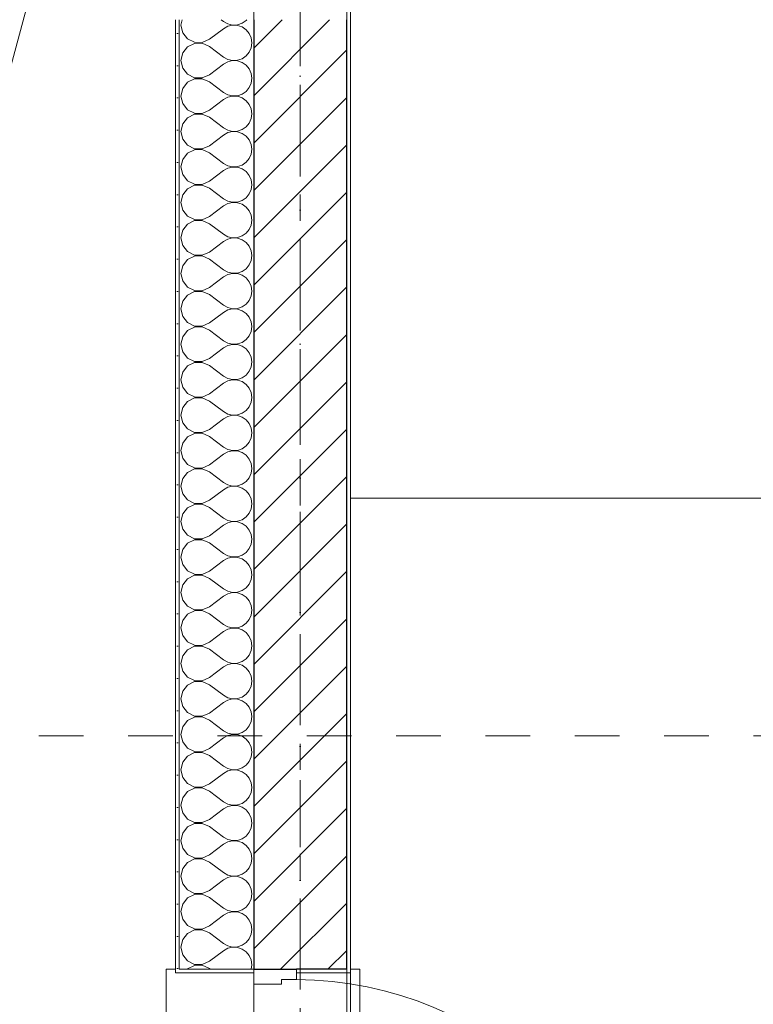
# Model space of a CAD drawing. Header units: millimetres. Extents: x -52968 to 399385, y -141133 to 110561.
# Tile 42 of 146: x 64351 to 66323, y -106487 to -103843. Entities that reach past the tile are written whole.
import ezdxf

# ---------------------------------------------------------------- set-up
doc = ezdxf.new("R2010")
doc.units = ezdxf.units.MM
for name, pattern in [('SIM-Wegliniec-21.07.2025-Parter$0$Kropki i Kreski', [360, 180, -90, 0, -90]), ('SIM-Wegliniec-21.07.2025-Parter$0$Przerywana', [240, 120, -120]), ('SIM-Wegliniec-21.07.2025-Parter$0$Przerywana długa', [390, 250, -140]), ('SIM-Wegliniec-21.07.2025-Parter$0$Przerywana podwójnie', [295, 125, -50, 70, -50]), ('SIM-Wegliniec-21.07.2025-Parter$0$SIM-Wegliniec-11.03.2025-Parter$0$Przerywana podwójnie', [295, 125, -50, 70, -50])]:
    doc.linetypes.add(name, pattern=pattern)
doc.layers.add('_xref', color=250, linetype='Continuous')
for name, color, linetype, lineweight in [('SIM-Wegliniec-21.07.2025-Parter$0$A-Przekroje_Nr_pióra__5', 250, 'Continuous', 0), ('SIM-Wegliniec-21.07.2025-Parter$0$Nowe_A-Balkony_Nr_pióra__89', 250, 'Continuous', 0), ('SIM-Wegliniec-21.07.2025-Parter$0$Nowe_A-Belki-Wieniec_Nr_pióra__69', 250, 'Continuous', 0), ('SIM-Wegliniec-21.07.2025-Parter$0$Nowe_A-Belki-Wieniec_Nr_pióra__90', 250, 'Continuous', 0), ('SIM-Wegliniec-21.07.2025-Parter$0$Nowe_A-Konstrukcja Opis_Nr_pióra__58', 250, 'Continuous', 0), ('SIM-Wegliniec-21.07.2025-Parter$0$Nowe_A-Osi_Nr_pióra__20', 250, 'Continuous', 0), ('SIM-Wegliniec-21.07.2025-Parter$0$Nowe_A-Posadzki_Nr_pióra__89', 250, 'Continuous', 0), ('SIM-Wegliniec-21.07.2025-Parter$0$Nowe_A-Płyta-Grunt_Nr_pióra__89', 250, 'Continuous', 0), ('SIM-Wegliniec-21.07.2025-Parter$0$Nowe_A-Strefy-Parter_Nr_pióra__94', 250, 'Continuous', 0), ('SIM-Wegliniec-21.07.2025-Parter$0$Nowe_A-Ściany-Zewnętrzne', 250, 'Continuous', 0), ('SIM-Wegliniec-21.07.2025-Parter$0$Nowe_A-Ściany-Zewnętrzne_Nr_pióra__174', 250, 'Continuous', 0), ('SIM-Wegliniec-21.07.2025-Parter$0$Nowe_A-Ściany-Zewnętrzne_Nr_pióra__27', 250, 'Continuous', 0), ('SIM-Wegliniec-21.07.2025-Parter$0$Nowe_A-Ściany-Zewnętrzne_Nr_pióra__47', 250, 'Continuous', 0), ('SIM-Wegliniec-21.07.2025-Parter$0$Nowe_A-Ściany-Zewnętrzne_Nr_pióra__67', 250, 'Continuous', 0), ('SIM-Wegliniec-21.07.2025-Parter$0$Nowe_Drzwi Archicad_Nr_pióra__23', 250, 'Continuous', 0), ('SIM-Wegliniec-21.07.2025-Parter$0$Nowe_Drzwi Archicad_Nr_pióra__27', 250, 'Continuous', 0), ('SIM-Wegliniec-21.07.2025-Parter$0$Nowe_Drzwi Archicad_Nr_pióra__3', 250, 'Continuous', 0), ('SIM-Wegliniec-21.07.2025-Parter$0$Nowe_Drzwi Archicad_Nr_pióra__47', 250, 'Continuous', 0), ('SIM-Wegliniec-21.07.2025-Parter$0$Nowe_SIM-Wegliniec-11.03.2025-Parter$0$Nowe_A-Osi_Nr_pióra__20_Nr_pióra__1', 250, 'Continuous', 0), ('SIM-Wegliniec-21.07.2025-Parter$0$Nowe_Znaczniki drzwi Archicada_Nr_pióra__7', 250, 'Continuous', 0)]:
    doc.layers.add(name, color=color, linetype=linetype, lineweight=lineweight)
doc.styles.add('SIM-Wegliniec-21.07.2025-Parter$0$STYL_AUTOMATYCZNY_1', font='arial.ttf')
pattern_1 = [(0, (0, 0), (0, 86.60254), [0, -50]), (0, (25, 43.3), (0, 86.60254), [0, -50])]

# ---------------------------------------------------------------- blocks, each defined once
blk = doc.blocks.new('SIM-Wegliniec-21.07.2025-Parter')
at = {"layer": 'SIM-Wegliniec-21.07.2025-Parter$0$Nowe_A-Ściany-Zewnętrzne', "linetype": 'Continuous', "lineweight": 0}
h = blk.add_hatch(dxfattribs=at)
h.set_pattern_fill('Tynk', color=256, style=0, pattern_type=2)
h.set_pattern_definition(pattern_1)
h.paths.add_polyline_path([(64780.1, -103842.6), (64770.1, -103842.6), (64770.1, -106392.6), (64780.1, -106392.6)])
h = blk.add_hatch(dxfattribs=at)
h.set_pattern_fill('Bloczki_ceramiczne', color=256, style=0, pattern_type=2)
h.set_pattern_definition([(45, (0, 0), (-63.63961, 63.63961), [])])
h.paths.add_polyline_path([(64980.1, -106392.6), (65095.1, -106392.6), (65230.1, -106392.6), (65230.1, -103842.6), (65095.1, -103842.6), (64980.1, -103842.6)])
at = {"layer": 'SIM-Wegliniec-21.07.2025-Parter$0$Nowe_A-Ściany-Zewnętrzne', "linetype": 'Continuous', "lineweight": 0, "true_color": 0x000000}
h = blk.add_hatch(dxfattribs=at)
h.set_pattern_fill('Tynk', color=18, style=0, pattern_type=2)
h.set_pattern_definition(pattern_1)
h.paths.add_polyline_path([(65230.1, -106392.6), (65240.1, -106392.6), (65240.1, -103842.6), (65230.1, -103842.6)])
h = blk.add_hatch(dxfattribs=at)
h.set_pattern_fill('Tynk', color=18, style=0, pattern_type=2)
h.set_pattern_definition(pattern_1)
h.paths.add_polyline_path([(64770.1, -106402.6), (64980.1, -106402.6), (64980.1, -106392.6), (64780.1, -106392.6), (64770.1, -106392.6)])
h = blk.add_hatch(dxfattribs=at)
h.set_pattern_fill('Tynk', color=18, style=0, pattern_type=2)
h.set_pattern_definition(pattern_1)
h.paths.add_polyline_path([(65240.1, -106392.6), (65230.1, -106392.6), (65095.1, -106392.6), (65095.1, -106402.6), (65240.1, -106402.6)])
at = {"layer": 'SIM-Wegliniec-21.07.2025-Parter$0$A-Przekroje_Nr_pióra__5', "linetype": 'SIM-Wegliniec-21.07.2025-Parter$0$Przerywana', "lineweight": 13}
blk.add_line((60083, -105766), (93169.8, -105766), dxfattribs=at)
at = {"layer": 'SIM-Wegliniec-21.07.2025-Parter$0$Nowe_A-Balkony_Nr_pióra__89', "linetype": 'Continuous', "lineweight": 13, "flags": 128}
blk.add_lwpolyline([(64980.1, -101542.6), (63270.1, -101542.6), (63270.1, -107892.6), (64980.1, -107892.6)], close=True, dxfattribs=at)
at = {"layer": 'SIM-Wegliniec-21.07.2025-Parter$0$Nowe_A-Belki-Wieniec_Nr_pióra__69', "linetype": 'SIM-Wegliniec-21.07.2025-Parter$0$Kropki i Kreski', "lineweight": 13}
blk.add_line((65105.1, -99042.6), (65105.1, -117042.6), dxfattribs=at)
at = {"layer": 'SIM-Wegliniec-21.07.2025-Parter$0$Nowe_A-Belki-Wieniec_Nr_pióra__90', "linetype": 'SIM-Wegliniec-21.07.2025-Parter$0$Przerywana długa', "lineweight": 13}
for p, q in [((64980.1, -98917.6), (64980.1, -117167.6)), ((65230.1, -99167.6), (65230.1, -108367.6))]:
    blk.add_line(p, q, dxfattribs=at)
at = {"layer": 'SIM-Wegliniec-21.07.2025-Parter$0$Nowe_A-Konstrukcja Opis_Nr_pióra__58', "linetype": 'Continuous', "lineweight": 13}
blk.add_lwpolyline([(63270.1, -107892.6), (64980.1, -101542.6)], dxfattribs=at)
at = {"layer": 'SIM-Wegliniec-21.07.2025-Parter$0$Nowe_A-Osi_Nr_pióra__20', "linetype": 'SIM-Wegliniec-21.07.2025-Parter$0$Przerywana podwójnie', "lineweight": 13}
blk.add_line((65105.1, -95582.5), (65105.1, -117792.3), dxfattribs=at)
at = {"layer": 'SIM-Wegliniec-21.07.2025-Parter$0$Nowe_A-Posadzki_Nr_pióra__89', "linetype": 'Continuous', "lineweight": 13, "flags": 128}
for points in [[(65240.1, -99177.6), (65240.1, -105127.6), (69045.1, -105127.6), (69045.1, -103292.6), (71880.1, -103292.6), (71880.1, -99177.6)], [(65240.1, -108357.6), (68405.1, -108357.6), (68405.1, -105127.6), (65240.1, -105127.6)]]:
    blk.add_lwpolyline(points, close=True, dxfattribs=at)
at = {"layer": 'SIM-Wegliniec-21.07.2025-Parter$0$Nowe_A-Płyta-Grunt_Nr_pióra__89', "linetype": 'Continuous', "lineweight": 13, "flags": 128}
blk.add_lwpolyline([(65230.1, -116917.6), (90780.1, -116917.6), (90780.1, -99167.6), (65230.1, -99167.6)], close=True, dxfattribs=at)
at = {"layer": 'SIM-Wegliniec-21.07.2025-Parter$0$Nowe_A-Strefy-Parter_Nr_pióra__94', "linetype": 'Continuous', "lineweight": 13, "flags": 128}
blk.add_lwpolyline([(68405.1, -105252.6), (67805.1, -105252.6), (67805.1, -105117.6), (69035.1, -105117.6), (69035.1, -101462.6), (65240.1, -101462.6), (65240.1, -108357.6), (68405.1, -108357.6)], close=True, dxfattribs=at)
at = {"layer": 'SIM-Wegliniec-21.07.2025-Parter$0$Nowe_A-Ściany-Zewnętrzne_Nr_pióra__174', "linetype": 'Continuous', "lineweight": 5}
for p, q in [((64788.1, -103842.6), (64784.8, -103857.1)), ((64784.8, -103857.1), (64789.4, -103877.5)), ((64861, -103895.2), (64899.1, -103866.7)), ((64892.4, -103842.6), (64899.1, -103847.6)), ((64899.1, -103847.6), (64910.6, -103854)), ((64910.6, -103860.3), (64899.1, -103866.7)), ((64910.6, -103854), (64923.4, -103857)), ((64923.4, -103857.3), (64910.6, -103860.3)), ((64923.4, -103857), (64936.5, -103856.3)), ((64936.5, -103858), (64923.4, -103857.3)), ((64936.5, -103856.3), (64949, -103852.1)), ((64949, -103862.2), (64936.5, -103858)), ((64949, -103852.1), (64959.8, -103844.7)), ((64959.8, -103869.6), (64949, -103862.2)), ((64959.8, -103844.7), (64961.5, -103842.6)), ((64789.4, -103877.5), (64802.3, -103894)), ((64802.3, -103894), (64821, -103903.4)), ((64968.2, -103879.7), (64959.8, -103869.6)), ((64973.5, -103891.7), (64968.2, -103879.7)), ((64975.3, -103904.8), (64973.5, -103891.7)), ((64802.3, -103915.5), (64789.4, -103932)), ((64821, -103906.2), (64802.3, -103915.5)), ((64821, -103903.4), (64841.9, -103903.8)), ((64841.9, -103905.7), (64821, -103906.2)), ((64841.9, -103903.8), (64861, -103895.2)), ((64861, -103914.3), (64841.9, -103905.7)), ((64861, -103914.3), (64899.1, -103942.9)), ((64968.2, -103929.8), (64973.5, -103917.8)), ((64973.5, -103917.8), (64975.3, -103904.8)), ((64789.4, -103932), (64784.8, -103952.4)), ((64899.1, -103942.9), (64910.6, -103949.2)), ((64936.5, -103951.6), (64949, -103947.4)), ((64949, -103947.4), (64959.8, -103939.9)), ((64959.8, -103939.9), (64968.2, -103929.8)), ((64784.8, -103952.4), (64789.4, -103972.8)), ((64789.4, -103972.8), (64802.3, -103989.3)), ((64861, -103990.5), (64899.1, -103961.9)), ((64910.6, -103955.5), (64899.1, -103961.9)), ((64910.6, -103949.2), (64923.4, -103952.2)), ((64923.4, -103952.6), (64910.6, -103955.5)), ((64923.4, -103952.2), (64936.5, -103951.6)), ((64936.5, -103953.2), (64923.4, -103952.6)), ((64949, -103957.4), (64936.5, -103953.2)), ((64959.8, -103964.8), (64949, -103957.4)), ((64968.2, -103975), (64959.8, -103964.8)), ((64802.3, -103989.3), (64821, -103998.6)), ((64821, -103998.6), (64841.9, -103999)), ((64841.9, -103999), (64861, -103990.5)), ((64973.5, -103987), (64968.2, -103975)), ((64975.3, -104000), (64973.5, -103987)), ((64973.5, -104013), (64975.3, -104000)), ((64802.3, -104010.7), (64789.4, -104027.2)), ((64821, -104001.4), (64802.3, -104010.7)), ((64841.9, -104001), (64821, -104001.4)), ((64861, -104009.5), (64841.9, -104001)), ((64861, -104009.5), (64899.1, -104038.1)), ((64959.8, -104035.2), (64968.2, -104025)), ((64968.2, -104025), (64973.5, -104013)), ((64789.4, -104027.2), (64784.8, -104047.6)), ((64784.8, -104047.6), (64789.4, -104068)), ((64899.1, -104038.1), (64910.6, -104044.5)), ((64910.6, -104050.8), (64899.1, -104057.1)), ((64910.6, -104044.5), (64923.4, -104047.4)), ((64923.4, -104047.8), (64910.6, -104050.8)), ((64923.4, -104047.4), (64936.5, -104046.8)), ((64936.5, -104048.4), (64923.4, -104047.8)), ((64936.5, -104046.8), (64949, -104042.6)), ((64949, -104052.6), (64936.5, -104048.4)), ((64949, -104042.6), (64959.8, -104035.2)), ((64959.8, -104060.1), (64949, -104052.6)), ((64789.4, -104068), (64802.3, -104084.5)), ((64861, -104085.7), (64899.1, -104057.1)), ((64968.2, -104070.2), (64959.8, -104060.1)), ((64973.5, -104082.2), (64968.2, -104070.2)), ((64802.3, -104106), (64789.4, -104122.5)), ((64802.3, -104084.5), (64821, -104093.8)), ((64821, -104096.6), (64802.3, -104106)), ((64821, -104093.8), (64841.9, -104094.3)), ((64841.9, -104096.2), (64821, -104096.6)), ((64841.9, -104094.3), (64861, -104085.7)), ((64861, -104104.8), (64841.9, -104096.2)), ((64861, -104104.8), (64899.1, -104133.3)), ((64975.3, -104095.2), (64973.5, -104082.2)), ((64973.5, -104108.3), (64975.3, -104095.2)), ((64789.4, -104122.5), (64784.8, -104142.9)), ((64949, -104137.8), (64959.8, -104130.4)), ((64959.8, -104130.4), (64968.2, -104120.3)), ((64968.2, -104120.3), (64973.5, -104108.3)), ((64784.8, -104142.9), (64789.4, -104163.3)), ((64861, -104181), (64899.1, -104152.4)), ((64899.1, -104133.3), (64910.6, -104139.7)), ((64910.6, -104146), (64899.1, -104152.4)), ((64910.6, -104139.7), (64923.4, -104142.7)), ((64923.4, -104143), (64910.6, -104146)), ((64923.4, -104142.7), (64936.5, -104142)), ((64936.5, -104143.7), (64923.4, -104143)), ((64936.5, -104142), (64949, -104137.8)), ((64949, -104147.9), (64936.5, -104143.7)), ((64959.8, -104155.3), (64949, -104147.9)), ((64968.2, -104165.4), (64959.8, -104155.3)), ((64789.4, -104163.3), (64802.3, -104179.7)), ((64802.3, -104179.7), (64821, -104189.1)), ((64841.9, -104189.5), (64861, -104181)), ((64973.5, -104177.5), (64968.2, -104165.4)), ((64975.3, -104190.5), (64973.5, -104177.5)), ((64802.3, -104201.2), (64789.4, -104217.7)), ((64821, -104191.9), (64802.3, -104201.2)), ((64821, -104189.1), (64841.9, -104189.5)), ((64841.9, -104191.4), (64821, -104191.9)), ((64861, -104200), (64841.9, -104191.4)), ((64861, -104200), (64899.1, -104228.6)), ((64968.2, -104215.5), (64973.5, -104203.5)), ((64973.5, -104203.5), (64975.3, -104190.5)), ((64789.4, -104217.7), (64784.8, -104238.1)), ((64784.8, -104238.1), (64789.4, -104258.5)), ((64899.1, -104228.6), (64910.6, -104234.9)), ((64910.6, -104234.9), (64923.4, -104237.9)), ((64923.4, -104238.3), (64910.6, -104241.3)), ((64923.4, -104237.9), (64936.5, -104237.3)), ((64936.5, -104238.9), (64923.4, -104238.3)), ((64936.5, -104237.3), (64949, -104233.1)), ((64949, -104233.1), (64959.8, -104225.6)), ((64959.8, -104225.6), (64968.2, -104215.5)), ((64789.4, -104258.5), (64802.3, -104275)), ((64861, -104276.2), (64899.1, -104247.6)), ((64910.6, -104241.3), (64899.1, -104247.6)), ((64949, -104243.1), (64936.5, -104238.9)), ((64959.8, -104250.6), (64949, -104243.1)), ((64968.2, -104260.7), (64959.8, -104250.6)), ((64973.5, -104272.7), (64968.2, -104260.7)), ((64802.3, -104275), (64821, -104284.3)), ((64821, -104287.1), (64802.3, -104296.5)), ((64821, -104284.3), (64841.9, -104284.8)), ((64841.9, -104286.7), (64821, -104287.1)), ((64841.9, -104284.8), (64861, -104276.2)), ((64861, -104295.2), (64841.9, -104286.7)), ((64975.3, -104285.7), (64973.5, -104272.7)), ((64973.5, -104298.7), (64975.3, -104285.7)), ((64789.4, -104312.9), (64784.8, -104333.3)), ((64802.3, -104296.5), (64789.4, -104312.9)), ((64861, -104295.2), (64899.1, -104323.8)), ((64959.8, -104320.9), (64968.2, -104310.7)), ((64968.2, -104310.7), (64973.5, -104298.7)), ((64784.8, -104333.3), (64789.4, -104353.7)), ((64861, -104371.4), (64899.1, -104342.9)), ((64899.1, -104323.8), (64910.6, -104330.2)), ((64910.6, -104336.5), (64899.1, -104342.9)), ((64910.6, -104330.2), (64923.4, -104333.1)), ((64923.4, -104333.5), (64910.6, -104336.5)), ((64923.4, -104333.1), (64936.5, -104332.5)), ((64936.5, -104334.2), (64923.4, -104333.5)), ((64936.5, -104332.5), (64949, -104328.3)), ((64949, -104338.4), (64936.5, -104334.2)), ((64949, -104328.3), (64959.8, -104320.9)), ((64959.8, -104345.8), (64949, -104338.4)), ((64789.4, -104353.7), (64802.3, -104370.2)), ((64802.3, -104370.2), (64821, -104379.6)), ((64968.2, -104355.9), (64959.8, -104345.8)), ((64973.5, -104367.9), (64968.2, -104355.9)), ((64975.3, -104381), (64973.5, -104367.9)), ((64802.3, -104391.7), (64789.4, -104408.2)), ((64821, -104382.3), (64802.3, -104391.7)), ((64821, -104379.6), (64841.9, -104380)), ((64841.9, -104381.9), (64821, -104382.3)), ((64841.9, -104380), (64861, -104371.4)), ((64861, -104390.5), (64841.9, -104381.9)), ((64861, -104390.5), (64899.1, -104419)), ((64968.2, -104406), (64973.5, -104394)), ((64973.5, -104394), (64975.3, -104381)), ((64789.4, -104408.2), (64784.8, -104428.6)), ((64899.1, -104419), (64910.6, -104425.4)), ((64936.5, -104427.7), (64949, -104423.5)), ((64949, -104423.5), (64959.8, -104416.1)), ((64959.8, -104416.1), (64968.2, -104406)), ((64784.8, -104428.6), (64789.4, -104449)), ((64789.4, -104449), (64802.3, -104465.4)), ((64861, -104466.7), (64899.1, -104438.1)), ((64910.6, -104431.7), (64899.1, -104438.1)), ((64910.6, -104425.4), (64923.4, -104428.4)), ((64923.4, -104428.8), (64910.6, -104431.7)), ((64923.4, -104428.4), (64936.5, -104427.7)), ((64936.5, -104429.4), (64923.4, -104428.8)), ((64949, -104433.6), (64936.5, -104429.4)), ((64959.8, -104441), (64949, -104433.6)), ((64968.2, -104451.2), (64959.8, -104441)), ((64802.3, -104465.4), (64821, -104474.8)), ((64821, -104474.8), (64841.9, -104475.2)), ((64841.9, -104475.2), (64861, -104466.7)), ((64973.5, -104463.2), (64968.2, -104451.2)), ((64975.3, -104476.2), (64973.5, -104463.2)), ((64973.5, -104489.2), (64975.3, -104476.2)), ((64802.3, -104486.9), (64789.4, -104503.4)), ((64821, -104477.6), (64802.3, -104486.9)), ((64841.9, -104477.1), (64821, -104477.6)), ((64861, -104485.7), (64841.9, -104477.1)), ((64861, -104485.7), (64899.1, -104514.3)), ((64959.8, -104511.3), (64968.2, -104501.2)), ((64968.2, -104501.2), (64973.5, -104489.2)), ((64789.4, -104503.4), (64784.8, -104523.8)), ((64784.8, -104523.8), (64789.4, -104544.2)), ((64899.1, -104514.3), (64910.6, -104520.6)), ((64910.6, -104527), (64899.1, -104533.3)), ((64910.6, -104520.6), (64923.4, -104523.6)), ((64923.4, -104524), (64910.6, -104527)), ((64923.4, -104523.6), (64936.5, -104523)), ((64936.5, -104524.6), (64923.4, -104524)), ((64936.5, -104523), (64949, -104518.8)), ((64949, -104528.8), (64936.5, -104524.6)), ((64949, -104518.8), (64959.8, -104511.3)), ((64959.8, -104536.3), (64949, -104528.8)), ((64789.4, -104544.2), (64802.3, -104560.7)), ((64861, -104561.9), (64899.1, -104533.3)), ((64968.2, -104546.4), (64959.8, -104536.3)), ((64973.5, -104558.4), (64968.2, -104546.4)), ((64802.3, -104582.2), (64789.4, -104598.6)), ((64802.3, -104560.7), (64821, -104570)), ((64821, -104572.8), (64802.3, -104582.2)), ((64821, -104570), (64841.9, -104570.5)), ((64841.9, -104572.4), (64821, -104572.8)), ((64841.9, -104570.5), (64861, -104561.9)), ((64861, -104581), (64841.9, -104572.4)), ((64861, -104581), (64899.1, -104609.5)), ((64975.3, -104571.4), (64973.5, -104558.4)), ((64973.5, -104584.4), (64975.3, -104571.4)), ((64789.4, -104598.6), (64784.8, -104619)), ((64949, -104614), (64959.8, -104606.6)), ((64959.8, -104606.6), (64968.2, -104596.5)), ((64968.2, -104596.5), (64973.5, -104584.4)), ((64784.8, -104619), (64789.4, -104639.5)), ((64861, -104657.1), (64899.1, -104628.6)), ((64899.1, -104609.5), (64910.6, -104615.9)), ((64910.6, -104622.2), (64899.1, -104628.6)), ((64910.6, -104615.9), (64923.4, -104618.9)), ((64923.4, -104619.2), (64910.6, -104622.2)), ((64923.4, -104618.9), (64936.5, -104618.2)), ((64936.5, -104619.9), (64923.4, -104619.2)), ((64936.5, -104618.2), (64949, -104614)), ((64949, -104624.1), (64936.5, -104619.9)), ((64959.8, -104631.5), (64949, -104624.1)), ((64968.2, -104641.6), (64959.8, -104631.5)), ((64789.4, -104639.5), (64802.3, -104655.9)), ((64802.3, -104655.9), (64821, -104665.3)), ((64841.9, -104665.7), (64861, -104657.1)), ((64973.5, -104653.7), (64968.2, -104641.6)), ((64975.3, -104666.7), (64973.5, -104653.7)), ((64802.3, -104677.4), (64789.4, -104693.9)), ((64821, -104668.1), (64802.3, -104677.4)), ((64821, -104665.3), (64841.9, -104665.7)), ((64841.9, -104667.6), (64821, -104668.1)), ((64861, -104676.2), (64841.9, -104667.6)), ((64861, -104676.2), (64899.1, -104704.8)), ((64968.2, -104691.7), (64973.5, -104679.7)), ((64973.5, -104679.7), (64975.3, -104666.7)), ((64789.4, -104693.9), (64784.8, -104714.3)), ((64784.8, -104714.3), (64789.4, -104734.7)), ((64899.1, -104704.8), (64910.6, -104711.1)), ((64910.6, -104711.1), (64923.4, -104714.1)), ((64923.4, -104714.5), (64910.6, -104717.5)), ((64923.4, -104714.1), (64936.5, -104713.5)), ((64936.5, -104715.1), (64923.4, -104714.5)), ((64936.5, -104713.5), (64949, -104709.3)), ((64949, -104709.3), (64959.8, -104701.8)), ((64959.8, -104701.8), (64968.2, -104691.7)), ((64789.4, -104734.7), (64802.3, -104751.2)), ((64861, -104752.4), (64899.1, -104723.8)), ((64910.6, -104717.5), (64899.1, -104723.8)), ((64949, -104719.3), (64936.5, -104715.1)), ((64959.8, -104726.8), (64949, -104719.3)), ((64968.2, -104736.9), (64959.8, -104726.8)), ((64973.5, -104748.9), (64968.2, -104736.9)), ((64802.3, -104751.2), (64821, -104760.5)), ((64821, -104763.3), (64802.3, -104772.6)), ((64821, -104760.5), (64841.9, -104760.9)), ((64841.9, -104762.9), (64821, -104763.3)), ((64841.9, -104760.9), (64861, -104752.4)), ((64861, -104771.4), (64841.9, -104762.9)), ((64975.3, -104761.9), (64973.5, -104748.9)), ((64973.5, -104774.9), (64975.3, -104761.9)), ((64789.4, -104789.1), (64784.8, -104809.5)), ((64802.3, -104772.6), (64789.4, -104789.1)), ((64861, -104771.4), (64899.1, -104800)), ((64959.8, -104797.1), (64968.2, -104786.9)), ((64968.2, -104786.9), (64973.5, -104774.9)), ((64784.8, -104809.5), (64789.4, -104829.9)), ((64861, -104847.6), (64899.1, -104819)), ((64899.1, -104800), (64910.6, -104806.4)), ((64910.6, -104812.7), (64899.1, -104819)), ((64910.6, -104806.4), (64923.4, -104809.3)), ((64923.4, -104809.7), (64910.6, -104812.7)), ((64923.4, -104809.3), (64936.5, -104808.7)), ((64936.5, -104810.4), (64923.4, -104809.7)), ((64936.5, -104808.7), (64949, -104804.5)), ((64949, -104814.6), (64936.5, -104810.4)), ((64949, -104804.5), (64959.8, -104797.1)), ((64959.8, -104822), (64949, -104814.6)), ((64789.4, -104829.9), (64802.3, -104846.4)), ((64802.3, -104846.4), (64821, -104855.8)), ((64968.2, -104832.1), (64959.8, -104822)), ((64973.5, -104844.1), (64968.2, -104832.1)), ((64975.3, -104857.1), (64973.5, -104844.1)), ((64802.3, -104867.9), (64789.4, -104884.4)), ((64821, -104858.5), (64802.3, -104867.9)), ((64821, -104855.8), (64841.9, -104856.2)), ((64841.9, -104858.1), (64821, -104858.5)), ((64841.9, -104856.2), (64861, -104847.6)), ((64861, -104866.7), (64841.9, -104858.1)), ((64861, -104866.7), (64899.1, -104895.2)), ((64968.2, -104882.2), (64973.5, -104870.2)), ((64973.5, -104870.2), (64975.3, -104857.1)), ((64789.4, -104884.4), (64784.8, -104904.8)), ((64899.1, -104895.2), (64910.6, -104901.6)), ((64949, -104899.7), (64959.8, -104892.3)), ((64959.8, -104892.3), (64968.2, -104882.2)), ((64784.8, -104904.8), (64789.4, -104925.2)), ((64789.4, -104925.2), (64802.3, -104941.6)), ((64861, -104942.9), (64899.1, -104914.3)), ((64910.6, -104907.9), (64899.1, -104914.3)), ((64910.6, -104901.6), (64923.4, -104904.6)), ((64923.4, -104905), (64910.6, -104907.9)), ((64923.4, -104904.6), (64936.5, -104903.9)), ((64936.5, -104905.6), (64923.4, -104905)), ((64936.5, -104903.9), (64949, -104899.7)), ((64949, -104909.8), (64936.5, -104905.6)), ((64959.8, -104917.2), (64949, -104909.8)), ((64968.2, -104927.3), (64959.8, -104917.2)), ((64802.3, -104941.6), (64821, -104951)), ((64821, -104951), (64841.9, -104951.4)), ((64841.9, -104951.4), (64861, -104942.9)), ((64973.5, -104939.4), (64968.2, -104927.3)), ((64975.3, -104952.4), (64973.5, -104939.4)), ((64973.5, -104965.4), (64975.3, -104952.4)), ((64802.3, -104963.1), (64789.4, -104979.6)), ((64821, -104953.8), (64802.3, -104963.1)), ((64841.9, -104953.3), (64821, -104953.8)), ((64861, -104961.9), (64841.9, -104953.3)), ((64861, -104961.9), (64899.1, -104990.5)), ((64959.8, -104987.5), (64968.2, -104977.4)), ((64968.2, -104977.4), (64973.5, -104965.4)), ((64789.4, -104979.6), (64784.8, -105000)), ((64784.8, -105000), (64789.4, -105020.4)), ((64899.1, -104990.5), (64910.6, -104996.8)), ((64910.6, -105003.2), (64899.1, -105009.5)), ((64910.6, -104996.8), (64923.4, -104999.8)), ((64923.4, -105000.2), (64910.6, -105003.2)), ((64923.4, -104999.8), (64936.5, -104999.2)), ((64936.5, -105000.8), (64923.4, -105000.2)), ((64936.5, -104999.2), (64949, -104995)), ((64949, -105005), (64936.5, -105000.8)), ((64949, -104995), (64959.8, -104987.5)), ((64959.8, -105012.5), (64949, -105005)), ((64789.4, -105020.4), (64802.3, -105036.9)), ((64861, -105038.1), (64899.1, -105009.5)), ((64968.2, -105022.6), (64959.8, -105012.5)), ((64973.5, -105034.6), (64968.2, -105022.6)), ((64802.3, -105036.9), (64821, -105046.2)), ((64821, -105049), (64802.3, -105058.4)), ((64821, -105046.2), (64841.9, -105046.7)), ((64841.9, -105048.6), (64821, -105049)), ((64841.9, -105046.7), (64861, -105038.1)), ((64861, -105057.1), (64841.9, -105048.6)), ((64861, -105057.1), (64899.1, -105085.7)), ((64975.3, -105047.6), (64973.5, -105034.6)), ((64973.5, -105060.6), (64975.3, -105047.6)), ((64789.4, -105074.8), (64784.8, -105095.2)), ((64802.3, -105058.4), (64789.4, -105074.8)), ((64949, -105090.2), (64959.8, -105082.8)), ((64959.8, -105082.8), (64968.2, -105072.7)), ((64968.2, -105072.7), (64973.5, -105060.6)), ((64784.8, -105095.2), (64789.4, -105115.6)), ((64861, -105133.3), (64899.1, -105104.8)), ((64899.1, -105085.7), (64910.6, -105092.1)), ((64910.6, -105098.4), (64899.1, -105104.8)), ((64910.6, -105092.1), (64923.4, -105095)), ((64923.4, -105095.4), (64910.6, -105098.4)), ((64923.4, -105095), (64936.5, -105094.4)), ((64936.5, -105096.1), (64923.4, -105095.4)), ((64936.5, -105094.4), (64949, -105090.2)), ((64949, -105100.3), (64936.5, -105096.1)), ((64959.8, -105107.7), (64949, -105100.3)), ((64968.2, -105117.8), (64959.8, -105107.7)), ((64789.4, -105115.6), (64802.3, -105132.1)), ((64802.3, -105132.1), (64821, -105141.5)), ((64841.9, -105141.9), (64861, -105133.3)), ((64973.5, -105129.8), (64968.2, -105117.8)), ((64975.3, -105142.9), (64973.5, -105129.8)), ((64802.3, -105153.6), (64789.4, -105170.1)), ((64821, -105144.2), (64802.3, -105153.6)), ((64821, -105141.5), (64841.9, -105141.9)), ((64841.9, -105143.8), (64821, -105144.2)), ((64861, -105152.4), (64841.9, -105143.8)), ((64861, -105152.4), (64899.1, -105181)), ((64968.2, -105167.9), (64973.5, -105155.9)), ((64973.5, -105155.9), (64975.3, -105142.9)), ((64789.4, -105170.1), (64784.8, -105190.5)), ((64784.8, -105190.5), (64789.4, -105210.9)), ((64899.1, -105181), (64910.6, -105187.3)), ((64910.6, -105187.3), (64923.4, -105190.3)), ((64923.4, -105190.3), (64936.5, -105189.6)), ((64936.5, -105189.6), (64949, -105185.4)), ((64949, -105185.4), (64959.8, -105178)), ((64959.8, -105178), (64968.2, -105167.9)), ((64789.4, -105210.9), (64802.3, -105227.4)), ((64861, -105228.6), (64899.1, -105200)), ((64910.6, -105193.6), (64899.1, -105200)), ((64923.4, -105190.7), (64910.6, -105193.6)), ((64936.5, -105191.3), (64923.4, -105190.7)), ((64949, -105195.5), (64936.5, -105191.3)), ((64959.8, -105202.9), (64949, -105195.5)), ((64968.2, -105213.1), (64959.8, -105202.9)), ((64973.5, -105225.1), (64968.2, -105213.1)), ((64802.3, -105227.4), (64821, -105236.7)), ((64821, -105239.5), (64802.3, -105248.8)), ((64821, -105236.7), (64841.9, -105237.1)), ((64841.9, -105239.1), (64821, -105239.5)), ((64841.9, -105237.1), (64861, -105228.6)), ((64861, -105247.6), (64841.9, -105239.1)), ((64975.3, -105238.1), (64973.5, -105225.1)), ((64973.5, -105251.1), (64975.3, -105238.1)), ((64789.4, -105265.3), (64784.8, -105285.7)), ((64802.3, -105248.8), (64789.4, -105265.3)), ((64861, -105247.6), (64899.1, -105276.2)), ((64959.8, -105273.2), (64968.2, -105263.1)), ((64968.2, -105263.1), (64973.5, -105251.1)), ((64784.8, -105285.7), (64789.4, -105306.1)), ((64861, -105323.8), (64899.1, -105295.2)), ((64899.1, -105276.2), (64910.6, -105282.5)), ((64910.6, -105288.9), (64899.1, -105295.2)), ((64910.6, -105282.5), (64923.4, -105285.5)), ((64923.4, -105285.9), (64910.6, -105288.9)), ((64923.4, -105285.5), (64936.5, -105284.9)), ((64936.5, -105286.5), (64923.4, -105285.9)), ((64936.5, -105284.9), (64949, -105280.7)), ((64949, -105290.7), (64936.5, -105286.5)), ((64949, -105280.7), (64959.8, -105273.2)), ((64959.8, -105298.2), (64949, -105290.7)), ((64789.4, -105306.1), (64802.3, -105322.6)), ((64802.3, -105322.6), (64821, -105331.9)), ((64968.2, -105308.3), (64959.8, -105298.2)), ((64973.5, -105320.3), (64968.2, -105308.3)), ((64975.3, -105333.3), (64973.5, -105320.3)), ((64802.3, -105344.1), (64789.4, -105360.5)), ((64821, -105334.7), (64802.3, -105344.1)), ((64821, -105331.9), (64841.9, -105332.4)), ((64841.9, -105334.3), (64821, -105334.7)), ((64841.9, -105332.4), (64861, -105323.8)), ((64861, -105342.9), (64841.9, -105334.3)), ((64861, -105342.9), (64899.1, -105371.4)), ((64968.2, -105358.4), (64973.5, -105346.3)), ((64973.5, -105346.3), (64975.3, -105333.3)), ((64789.4, -105360.5), (64784.8, -105381)), ((64899.1, -105371.4), (64910.6, -105377.8)), ((64949, -105375.9), (64959.8, -105368.5)), ((64959.8, -105368.5), (64968.2, -105358.4)), ((64784.8, -105381), (64789.4, -105401.4)), ((64789.4, -105401.4), (64802.3, -105417.8)), ((64861, -105419), (64899.1, -105390.5)), ((64910.6, -105384.1), (64899.1, -105390.5)), ((64910.6, -105377.8), (64923.4, -105380.8)), ((64923.4, -105381.1), (64910.6, -105384.1)), ((64923.4, -105380.8), (64936.5, -105380.1)), ((64936.5, -105381.8), (64923.4, -105381.1)), ((64936.5, -105380.1), (64949, -105375.9)), ((64949, -105386), (64936.5, -105381.8)), ((64959.8, -105393.4), (64949, -105386)), ((64968.2, -105403.5), (64959.8, -105393.4)), ((64802.3, -105417.8), (64821, -105427.2)), ((64821, -105427.2), (64841.9, -105427.6)), ((64841.9, -105427.6), (64861, -105419)), ((64973.5, -105415.6), (64968.2, -105403.5)), ((64975.3, -105428.6), (64973.5, -105415.6)), ((64802.3, -105439.3), (64789.4, -105455.8)), ((64821, -105430), (64802.3, -105439.3)), ((64841.9, -105429.5), (64821, -105430)), ((64861, -105438.1), (64841.9, -105429.5)), ((64861, -105438.1), (64899.1, -105466.7)), ((64959.8, -105463.7), (64968.2, -105453.6)), ((64968.2, -105453.6), (64973.5, -105441.6)), ((64973.5, -105441.6), (64975.3, -105428.6)), ((64789.4, -105455.8), (64784.8, -105476.2)), ((64784.8, -105476.2), (64789.4, -105496.6)), ((64899.1, -105466.7), (64910.6, -105473)), ((64910.6, -105479.4), (64899.1, -105485.7)), ((64910.6, -105473), (64923.4, -105476)), ((64923.4, -105476.4), (64910.6, -105479.4)), ((64923.4, -105476), (64936.5, -105475.4)), ((64936.5, -105477), (64923.4, -105476.4)), ((64936.5, -105475.4), (64949, -105471.2)), ((64949, -105481.2), (64936.5, -105477)), ((64949, -105471.2), (64959.8, -105463.7)), ((64959.8, -105488.7), (64949, -105481.2)), ((64789.4, -105496.6), (64802.3, -105513.1)), ((64861, -105514.3), (64899.1, -105485.7)), ((64968.2, -105498.8), (64959.8, -105488.7)), ((64973.5, -105510.8), (64968.2, -105498.8)), ((64802.3, -105513.1), (64821, -105522.4)), ((64821, -105525.2), (64802.3, -105534.6)), ((64821, -105522.4), (64841.9, -105522.9)), ((64841.9, -105524.8), (64821, -105525.2)), ((64841.9, -105522.9), (64861, -105514.3)), ((64861, -105533.3), (64841.9, -105524.8)), ((64861, -105533.3), (64899.1, -105561.9)), ((64975.3, -105523.8), (64973.5, -105510.8)), ((64973.5, -105536.8), (64975.3, -105523.8)), ((64789.4, -105551), (64784.8, -105571.4)), ((64802.3, -105534.6), (64789.4, -105551)), ((64949, -105566.4), (64959.8, -105559)), ((64959.8, -105559), (64968.2, -105548.8)), ((64968.2, -105548.8), (64973.5, -105536.8)), ((64784.8, -105571.4), (64789.4, -105591.8)), ((64861, -105609.5), (64899.1, -105581)), ((64899.1, -105561.9), (64910.6, -105568.3)), ((64910.6, -105574.6), (64899.1, -105581)), ((64910.6, -105568.3), (64923.4, -105571.2)), ((64923.4, -105571.6), (64910.6, -105574.6)), ((64923.4, -105571.2), (64936.5, -105570.6)), ((64936.5, -105572.3), (64923.4, -105571.6)), ((64936.5, -105570.6), (64949, -105566.4)), ((64949, -105576.5), (64936.5, -105572.3)), ((64959.8, -105583.9), (64949, -105576.5)), ((64968.2, -105594), (64959.8, -105583.9)), ((64789.4, -105591.8), (64802.3, -105608.3)), ((64802.3, -105608.3), (64821, -105617.7)), ((64841.9, -105618.1), (64861, -105609.5)), ((64973.5, -105606), (64968.2, -105594)), ((64975.3, -105619), (64973.5, -105606)), ((64802.3, -105629.8), (64789.4, -105646.3)), ((64821, -105620.4), (64802.3, -105629.8)), ((64821, -105617.7), (64841.9, -105618.1)), ((64841.9, -105620), (64821, -105620.4)), ((64861, -105628.6), (64841.9, -105620)), ((64861, -105628.6), (64899.1, -105657.1)), ((64968.2, -105644.1), (64973.5, -105632.1)), ((64973.5, -105632.1), (64975.3, -105619)), ((64789.4, -105646.3), (64784.8, -105666.7)), ((64899.1, -105657.1), (64910.6, -105663.5)), ((64910.6, -105663.5), (64923.4, -105666.5)), ((64923.4, -105666.5), (64936.5, -105665.8)), ((64936.5, -105665.8), (64949, -105661.6)), ((64949, -105661.6), (64959.8, -105654.2)), ((64959.8, -105654.2), (64968.2, -105644.1)), ((64784.8, -105666.7), (64789.4, -105687.1)), ((64789.4, -105687.1), (64802.3, -105703.5)), ((64861, -105704.8), (64899.1, -105676.2)), ((64910.6, -105669.8), (64899.1, -105676.2)), ((64923.4, -105666.9), (64910.6, -105669.8)), ((64936.5, -105667.5), (64923.4, -105666.9)), ((64949, -105671.7), (64936.5, -105667.5)), ((64959.8, -105679.1), (64949, -105671.7)), ((64968.2, -105689.3), (64959.8, -105679.1)), ((64973.5, -105701.3), (64968.2, -105689.3)), ((64802.3, -105703.5), (64821, -105712.9)), ((64821, -105715.7), (64802.3, -105725)), ((64821, -105712.9), (64841.9, -105713.3)), ((64841.9, -105715.2), (64821, -105715.7)), ((64841.9, -105713.3), (64861, -105704.8)), ((64861, -105723.8), (64841.9, -105715.2)), ((64975.3, -105714.3), (64973.5, -105701.3)), ((64973.5, -105727.3), (64975.3, -105714.3)), ((64789.4, -105741.5), (64784.8, -105761.9)), ((64802.3, -105725), (64789.4, -105741.5)), ((64861, -105723.8), (64899.1, -105752.4)), ((64959.8, -105749.4), (64968.2, -105739.3)), ((64968.2, -105739.3), (64973.5, -105727.3)), ((64784.8, -105761.9), (64789.4, -105782.3)), ((64861, -105800), (64899.1, -105771.4)), ((64899.1, -105752.4), (64910.6, -105758.7)), ((64910.6, -105765.1), (64899.1, -105771.4)), ((64910.6, -105758.7), (64923.4, -105761.7)), ((64923.4, -105762.1), (64910.6, -105765.1)), ((64923.4, -105761.7), (64936.5, -105761.1)), ((64936.5, -105762.7), (64923.4, -105762.1)), ((64936.5, -105761.1), (64949, -105756.9)), ((64949, -105766.9), (64936.5, -105762.7)), ((64949, -105756.9), (64959.8, -105749.4)), ((64959.8, -105774.4), (64949, -105766.9)), ((64789.4, -105782.3), (64802.3, -105798.8)), ((64968.2, -105784.5), (64959.8, -105774.4)), ((64973.5, -105796.5), (64968.2, -105784.5)), ((64975.3, -105809.5), (64973.5, -105796.5)), ((64802.3, -105820.3), (64789.4, -105836.7)), ((64802.3, -105798.8), (64821, -105808.1)), ((64821, -105810.9), (64802.3, -105820.3)), ((64821, -105808.1), (64841.9, -105808.6)), ((64841.9, -105810.5), (64821, -105810.9)), ((64841.9, -105808.6), (64861, -105800)), ((64861, -105819), (64841.9, -105810.5)), ((64861, -105819), (64899.1, -105847.6)), ((64968.2, -105834.6), (64973.5, -105822.5)), ((64973.5, -105822.5), (64975.3, -105809.5)), ((64789.4, -105836.7), (64784.8, -105857.1)), ((64899.1, -105847.6), (64910.6, -105854)), ((64949, -105852.1), (64959.8, -105844.7)), ((64959.8, -105844.7), (64968.2, -105834.6)), ((64784.8, -105857.1), (64789.4, -105877.5)), ((64789.4, -105877.5), (64802.3, -105894)), ((64861, -105895.2), (64899.1, -105866.7)), ((64910.6, -105860.3), (64899.1, -105866.7)), ((64910.6, -105854), (64923.4, -105857)), ((64923.4, -105857.3), (64910.6, -105860.3)), ((64923.4, -105857), (64936.5, -105856.3)), ((64936.5, -105858), (64923.4, -105857.3)), ((64936.5, -105856.3), (64949, -105852.1)), ((64949, -105862.2), (64936.5, -105858)), ((64959.8, -105869.6), (64949, -105862.2)), ((64968.2, -105879.7), (64959.8, -105869.6)), ((64802.3, -105894), (64821, -105903.4)), ((64821, -105903.4), (64841.9, -105903.8)), ((64841.9, -105903.8), (64861, -105895.2)), ((64973.5, -105891.7), (64968.2, -105879.7)), ((64975.3, -105904.8), (64973.5, -105891.7)), ((64802.3, -105915.5), (64789.4, -105932)), ((64821, -105906.2), (64802.3, -105915.5)), ((64841.9, -105905.7), (64821, -105906.2)), ((64861, -105914.3), (64841.9, -105905.7)), ((64861, -105914.3), (64899.1, -105942.9)), ((64959.8, -105939.9), (64968.2, -105929.8)), ((64968.2, -105929.8), (64973.5, -105917.8)), ((64973.5, -105917.8), (64975.3, -105904.8)), ((64789.4, -105932), (64784.8, -105952.4)), ((64784.8, -105952.4), (64789.4, -105972.8)), ((64899.1, -105942.9), (64910.6, -105949.2)), ((64910.6, -105955.5), (64899.1, -105961.9)), ((64910.6, -105949.2), (64923.4, -105952.2)), ((64923.4, -105952.6), (64910.6, -105955.5)), ((64923.4, -105952.2), (64936.5, -105951.6)), ((64936.5, -105953.2), (64923.4, -105952.6)), ((64936.5, -105951.6), (64949, -105947.4)), ((64949, -105957.4), (64936.5, -105953.2)), ((64949, -105947.4), (64959.8, -105939.9)), ((64789.4, -105972.8), (64802.3, -105989.3)), ((64861, -105990.5), (64899.1, -105961.9)), ((64959.8, -105964.8), (64949, -105957.4)), ((64968.2, -105975), (64959.8, -105964.8)), ((64973.5, -105987), (64968.2, -105975)), ((64802.3, -105989.3), (64821, -105998.6)), ((64821, -106001.4), (64802.3, -106010.7)), ((64821, -105998.6), (64841.9, -105999)), ((64841.9, -106001), (64821, -106001.4)), ((64841.9, -105999), (64861, -105990.5)), ((64861, -106009.5), (64841.9, -106001)), ((64861, -106009.5), (64899.1, -106038.1)), ((64975.3, -106000), (64973.5, -105987)), ((64973.5, -106013), (64975.3, -106000)), ((64789.4, -106027.2), (64784.8, -106047.6)), ((64802.3, -106010.7), (64789.4, -106027.2)), ((64949, -106042.6), (64959.8, -106035.2)), ((64959.8, -106035.2), (64968.2, -106025)), ((64968.2, -106025), (64973.5, -106013)), ((64784.8, -106047.6), (64789.4, -106068)), ((64861, -106085.7), (64899.1, -106057.1)), ((64899.1, -106038.1), (64910.6, -106044.5)), ((64910.6, -106050.8), (64899.1, -106057.1)), ((64910.6, -106044.5), (64923.4, -106047.4)), ((64923.4, -106047.8), (64910.6, -106050.8)), ((64923.4, -106047.4), (64936.5, -106046.8)), ((64936.5, -106048.4), (64923.4, -106047.8)), ((64936.5, -106046.8), (64949, -106042.6)), ((64949, -106052.6), (64936.5, -106048.4)), ((64959.8, -106060.1), (64949, -106052.6)), ((64968.2, -106070.2), (64959.8, -106060.1)), ((64789.4, -106068), (64802.3, -106084.5)), ((64802.3, -106084.5), (64821, -106093.8)), ((64841.9, -106094.3), (64861, -106085.7)), ((64973.5, -106082.2), (64968.2, -106070.2)), ((64975.3, -106095.2), (64973.5, -106082.2)), ((64802.3, -106106), (64789.4, -106122.5)), ((64821, -106096.6), (64802.3, -106106)), ((64821, -106093.8), (64841.9, -106094.3)), ((64841.9, -106096.2), (64821, -106096.6)), ((64861, -106104.8), (64841.9, -106096.2)), ((64861, -106104.8), (64899.1, -106133.3)), ((64968.2, -106120.3), (64973.5, -106108.3)), ((64973.5, -106108.3), (64975.3, -106095.2)), ((64789.4, -106122.5), (64784.8, -106142.9)), ((64899.1, -106133.3), (64910.6, -106139.7)), ((64910.6, -106139.7), (64923.4, -106142.7)), ((64923.4, -106142.7), (64936.5, -106142)), ((64936.5, -106142), (64949, -106137.8)), ((64949, -106137.8), (64959.8, -106130.4)), ((64959.8, -106130.4), (64968.2, -106120.3)), ((64784.8, -106142.9), (64789.4, -106163.3)), ((64789.4, -106163.3), (64802.3, -106179.7)), ((64861, -106181), (64899.1, -106152.4)), ((64910.6, -106146), (64899.1, -106152.4)), ((64923.4, -106143), (64910.6, -106146)), ((64936.5, -106143.7), (64923.4, -106143)), ((64949, -106147.9), (64936.5, -106143.7)), ((64959.8, -106155.3), (64949, -106147.9)), ((64968.2, -106165.4), (64959.8, -106155.3)), ((64973.5, -106177.5), (64968.2, -106165.4)), ((64802.3, -106179.7), (64821, -106189.1)), ((64821, -106191.9), (64802.3, -106201.2)), ((64821, -106189.1), (64841.9, -106189.5)), ((64841.9, -106191.4), (64821, -106191.9)), ((64841.9, -106189.5), (64861, -106181)), ((64861, -106200), (64841.9, -106191.4)), ((64975.3, -106190.5), (64973.5, -106177.5)), ((64973.5, -106203.5), (64975.3, -106190.5)), ((64789.4, -106217.7), (64784.8, -106238.1)), ((64802.3, -106201.2), (64789.4, -106217.7)), ((64861, -106200), (64899.1, -106228.6)), ((64959.8, -106225.6), (64968.2, -106215.5)), ((64968.2, -106215.5), (64973.5, -106203.5)), ((64784.8, -106238.1), (64789.4, -106258.5)), ((64861, -106276.2), (64899.1, -106247.6)), ((64899.1, -106228.6), (64910.6, -106234.9)), ((64910.6, -106241.3), (64899.1, -106247.6)), ((64910.6, -106234.9), (64923.4, -106237.9)), ((64923.4, -106238.3), (64910.6, -106241.3)), ((64923.4, -106237.9), (64936.5, -106237.3)), ((64936.5, -106238.9), (64923.4, -106238.3)), ((64936.5, -106237.3), (64949, -106233.1)), ((64949, -106243.1), (64936.5, -106238.9)), ((64949, -106233.1), (64959.8, -106225.6)), ((64959.8, -106250.6), (64949, -106243.1)), ((64789.4, -106258.5), (64802.3, -106275)), ((64968.2, -106260.7), (64959.8, -106250.6)), ((64973.5, -106272.7), (64968.2, -106260.7)), ((64975.3, -106285.7), (64973.5, -106272.7)), ((64802.3, -106296.5), (64789.4, -106312.9)), ((64802.3, -106275), (64821, -106284.3)), ((64821, -106287.1), (64802.3, -106296.5)), ((64821, -106284.3), (64841.9, -106284.8)), ((64841.9, -106286.7), (64821, -106287.1)), ((64841.9, -106284.8), (64861, -106276.2)), ((64861, -106295.2), (64841.9, -106286.7)), ((64861, -106295.2), (64899.1, -106323.8)), ((64968.2, -106310.7), (64973.5, -106298.7)), ((64973.5, -106298.7), (64975.3, -106285.7)), ((64789.4, -106312.9), (64784.8, -106333.3)), ((64899.1, -106323.8), (64910.6, -106330.2)), ((64949, -106328.3), (64959.8, -106320.9)), ((64959.8, -106320.9), (64968.2, -106310.7)), ((64784.8, -106333.3), (64789.4, -106353.7)), ((64789.4, -106353.7), (64802.3, -106370.2)), ((64861, -106371.4), (64899.1, -106342.9)), ((64910.6, -106336.5), (64899.1, -106342.9)), ((64910.6, -106330.2), (64923.4, -106333.1)), ((64923.4, -106333.5), (64910.6, -106336.5)), ((64923.4, -106333.1), (64936.5, -106332.5)), ((64936.5, -106334.2), (64923.4, -106333.5)), ((64936.5, -106332.5), (64949, -106328.3)), ((64949, -106338.4), (64936.5, -106334.2)), ((64959.8, -106345.8), (64949, -106338.4)), ((64968.2, -106355.9), (64959.8, -106345.8)), ((64802.3, -106370.2), (64821, -106379.6)), ((64821, -106379.6), (64841.9, -106380)), ((64841.9, -106380), (64861, -106371.4)), ((64973.5, -106367.9), (64968.2, -106355.9)), ((64975.3, -106381), (64973.5, -106367.9)), ((64802.3, -106391.7), (64801.6, -106392.6)), ((64821, -106382.3), (64802.3, -106391.7)), ((64841.9, -106381.9), (64821, -106382.3)), ((64861, -106390.5), (64841.9, -106381.9)), ((64861, -106390.5), (64863.9, -106392.6)), ((64973.7, -106392.6), (64975.3, -106381))]:
    blk.add_line(p, q, dxfattribs=at)
at = {"layer": 'SIM-Wegliniec-21.07.2025-Parter$0$Nowe_A-Ściany-Zewnętrzne_Nr_pióra__27', "linetype": 'Continuous', "lineweight": 25}
for p, q in [((64980.1, -103842.6), (64980.1, -106392.6)), ((65230.1, -106392.6), (65230.1, -103842.6)), ((64980.1, -106392.6), (65095.1, -106392.6)), ((65230.1, -106392.6), (65095.1, -106392.6))]:
    blk.add_line(p, q, dxfattribs=at)
at = {"layer": 'SIM-Wegliniec-21.07.2025-Parter$0$Nowe_A-Ściany-Zewnętrzne_Nr_pióra__47', "linetype": 'Continuous', "lineweight": 15}
for p, q in [((64770.1, -106392.6), (64770.1, -106402.6)), ((64980.1, -106402.6), (64770.1, -106402.6)), ((64980.1, -106392.6), (64980.1, -106402.6)), ((65095.1, -106392.6), (65095.1, -106402.6)), ((65095.1, -106402.6), (65240.1, -106402.6)), ((65240.1, -106392.6), (65240.1, -106402.6))]:
    blk.add_line(p, q, dxfattribs=at)
at = {"layer": 'SIM-Wegliniec-21.07.2025-Parter$0$Nowe_A-Ściany-Zewnętrzne_Nr_pióra__47', "linetype": 'Continuous', "lineweight": 15, "flags": 128}
for points in [[(64770.1, -103842.6), (64770.1, -106392.6)], [(65240.1, -106392.6), (65240.1, -103842.6)]]:
    blk.add_lwpolyline(points, dxfattribs=at)
at = {"layer": 'SIM-Wegliniec-21.07.2025-Parter$0$Nowe_A-Ściany-Zewnętrzne_Nr_pióra__67', "linetype": 'Continuous', "lineweight": 13}
for p, q in [((64780.1, -103842.6), (64780.1, -106392.6)), ((64780.1, -106392.6), (64980.1, -106392.6))]:
    blk.add_line(p, q, dxfattribs=at)
at = {"layer": 'SIM-Wegliniec-21.07.2025-Parter$0$Nowe_Drzwi Archicad_Nr_pióra__23', "linetype": 'Continuous', "lineweight": 15}
for p, q in [((65095.1, -106392.6), (64980.1, -106392.6)), ((64980.1, -106392.6), (64980.1, -106432.6)), ((65095.1, -106420.6), (65095.1, -106392.6)), ((64980.1, -106432.6), (65055.1, -106432.6)), ((65055.1, -106432.6), (65055.1, -106420.6)), ((65055.1, -106420.6), (65095.1, -106420.6))]:
    blk.add_line(p, q, dxfattribs=at)
at = {"layer": 'SIM-Wegliniec-21.07.2025-Parter$0$Nowe_Drzwi Archicad_Nr_pióra__27', "linetype": 'Continuous', "lineweight": 25}
blk.add_line((64980.1, -106392.6), (65095.1, -106392.6), dxfattribs=at)
blk.add_line((64980.1, -106392.6), (65095.1, -106392.6), dxfattribs=at)
at = {"layer": 'SIM-Wegliniec-21.07.2025-Parter$0$Nowe_Drzwi Archicad_Nr_pióra__3', "linetype": 'Continuous', "lineweight": 13}
for p, q in [((64770.1, -106392.6), (64745.1, -106392.6)), ((64745.1, -106392.6), (64745.1, -107392.6)), ((65265.1, -106392.6), (65240.1, -106392.6)), ((65265.1, -107392.6), (65265.1, -106392.6))]:
    blk.add_line(p, q, dxfattribs=at)
blk.add_arc((65095.1, -107364.6), 944, 0, 90, dxfattribs=at)
at = {"layer": 'SIM-Wegliniec-21.07.2025-Parter$0$Nowe_Drzwi Archicad_Nr_pióra__47', "linetype": 'Continuous', "lineweight": 15}
for p, q in [((64770.1, -106392.6), (64770.1, -106402.6)), ((64980.1, -106402.6), (64770.1, -106402.6)), ((65095.1, -106402.6), (65240.1, -106402.6)), ((65240.1, -106392.6), (65240.1, -106402.6))]:
    blk.add_line(p, q, dxfattribs=at)
at = {"layer": 'SIM-Wegliniec-21.07.2025-Parter$0$Nowe_SIM-Wegliniec-11.03.2025-Parter$0$Nowe_A-Osi_Nr_pióra__20_Nr_pióra__1', "linetype": 'SIM-Wegliniec-21.07.2025-Parter$0$SIM-Wegliniec-11.03.2025-Parter$0$Przerywana podwójnie', "lineweight": 13}
blk.add_line((65105.1, -95582.5), (65105.1, -117792.3), dxfattribs=at)
at = {"layer": 'SIM-Wegliniec-21.07.2025-Parter$0$Nowe_Znaczniki drzwi Archicada_Nr_pióra__7', "lineweight": 13, "insert": (64370.1, -106832.2), "char_height": 125, "attachment_point": 7, "style": 'SIM-Wegliniec-21.07.2025-Parter$0$STYL_AUTOMATYCZNY_1'}
blk.add_mtext('\\A1;{\\pql;\\pt0;\\fArial|b0|i0|c238|p0;\\W1.000000;100\\fArial|b0|i0|c238|p0;\\W1.000000;\\A1{\\H.66x;\\S^  ;}\\fArial|b0|i0|c238|p0;\\W1.000000;\\fArial|b0|i0|c238|p0;\\W1.000000;}', dxfattribs=at)

msp = doc.modelspace()

# ---------------------------------------------------------------- block references
at = {"layer": '_xref'}
msp.add_blockref('SIM-Wegliniec-21.07.2025-Parter', (0, 0), dxfattribs=at)

doc.saveas('drawing.dxf')
